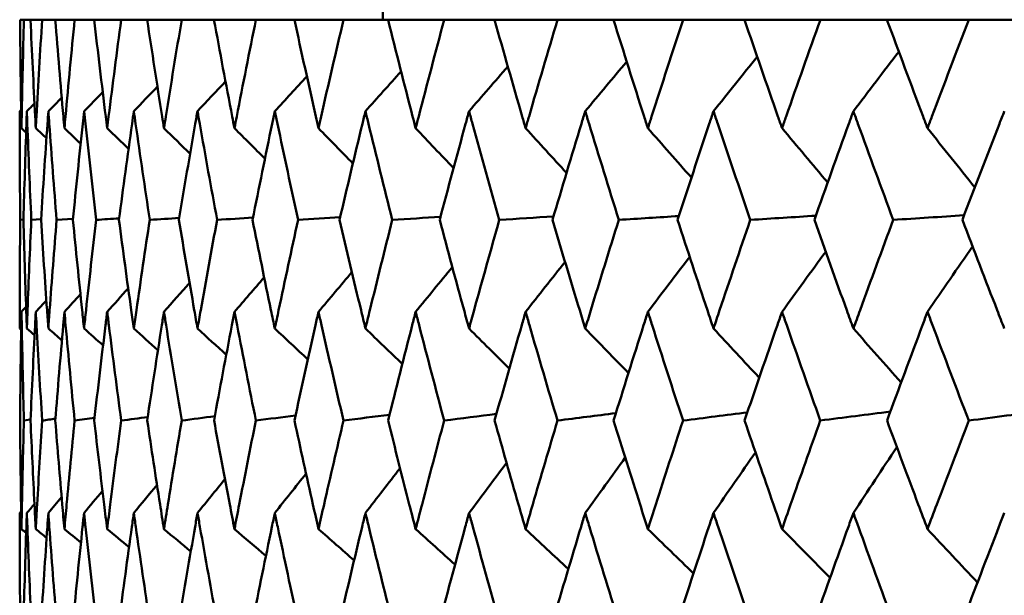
# Model space of a CAD drawing. Header units: millimetres. Extents: x 172 to 1631, y 500 to 2693.
# Tile 134 of 134: x 789.23 to 794.65, y 584.43 to 587.6. Entities that reach past the tile are written whole.
import ezdxf

# ---------------------------------------------------------------- set-up
doc = ezdxf.new("R2010")
doc.units = ezdxf.units.MM
doc.header["$LTSCALE"] = 10
doc.layers.add('Widoczne (ISO)', color=7, linetype='Continuous', lineweight=50)

msp = doc.modelspace()

# ---------------------------------------------------------------- linework, layer by layer
at = {"layer": 'Widoczne (ISO)'}
for p, q in [((791.2343, 588.6019), (791.2343, 587.6019)), ((789.2577, 587.6019), (789.2363, 587.6019)), ((789.2577, 587.6019), (789.2938, 587.6019)), ((789.358, 587.6019), (789.2938, 587.6019)), ((789.358, 587.6019), (789.43, 587.6019)), ((789.5367, 587.6019), (789.43, 587.6019)), ((789.5367, 587.6019), (789.6444, 587.6019)), ((789.7931, 587.6019), (789.6444, 587.6019)), ((789.7931, 587.6019), (789.9361, 587.6019)), ((790.1263, 587.6019), (789.9361, 587.6019)), ((790.1263, 587.6019), (790.3039, 587.6019)), ((790.5348, 587.6019), (790.3039, 587.6019)), ((790.5348, 587.6019), (790.7465, 587.6019)), ((791.0172, 587.6019), (790.7465, 587.6019)), ((791.0172, 587.6019), (791.262, 587.6019)), ((791.5714, 587.6019), (791.262, 587.6019)), ((791.5714, 587.6019), (791.8484, 587.6019)), ((792.1954, 587.6019), (791.8484, 587.6019)), ((792.1954, 587.6019), (792.5035, 587.6019)), ((792.8866, 587.6019), (792.5035, 587.6019)), ((792.8866, 587.6019), (793.2246, 587.6019)), ((793.6423, 587.6019), (793.2246, 587.6019)), ((793.6423, 587.6019), (794.0088, 587.6019)), ((794.4596, 587.6019), (794.0088, 587.6019)), ((794.4596, 587.6019), (794.8532, 587.6019)), ((789.2553, 586.5006), (789.2372, 586.4993)), ((789.3524, 586.5031), (789.298, 586.4993)), ((789.5281, 586.5055), (789.4375, 586.4993)), ((789.2941, 585.3993), (789.2577, 585.3942))]:
    msp.add_line(p, q, dxfattribs=at)
msp.add_circle((809.2343, 549.6019), 50, dxfattribs=at)
for points, knots in [([(789.2363, 587.6019), (789.2378, 587.4243), (789.24, 587.2467), (789.2434, 587.0474), (789.2437, 587.0259), (789.2441, 587.0043)], [0, 0, 0, 0, 0.06135239, 0.06135239, 0.06879633, 0.06879633, 0.06879633, 0.06879633]), ([(789.2441, 587.0043), (789.2445, 587.0259), (789.2449, 587.0474), (789.2487, 587.2466), (789.2528, 587.4243), (789.2577, 587.6019)], [0.05393723, 0.05393723, 0.05393723, 0.05393723, 0.06137399, 0.06137399, 0.12273355, 0.12273355, 0.12273355, 0.12273355]), ([(789.2938, 587.6019), (789.3017, 587.4243), (789.3102, 587.2467), (789.3207, 587.0474), (789.3219, 587.0259), (789.323, 587.0043)], [0, 0, 0, 0, 0.06135239, 0.06135239, 0.06879633, 0.06879633, 0.06879633, 0.06879633]), ([(789.323, 587.0043), (789.3242, 587.0259), (789.3253, 587.0474), (789.3362, 587.2466), (789.3467, 587.4243), (789.358, 587.6019)], [0.05393723, 0.05393723, 0.05393723, 0.05393723, 0.06137399, 0.06137399, 0.12273355, 0.12273355, 0.12273355, 0.12273355]), ([(789.43, 587.6019), (789.4442, 587.4243), (789.4591, 587.2467), (789.4767, 587.0474), (789.4786, 587.0259), (789.4805, 587.0043)], [0, 0, 0, 0, 0.06135239, 0.06135239, 0.06879633, 0.06879633, 0.06879633, 0.06879633]), ([(789.4805, 587.0043), (789.4824, 587.0259), (789.4843, 587.0474), (789.5023, 587.2466), (789.5191, 587.4243), (789.5367, 587.6019)], [0.05393723, 0.05393723, 0.05393723, 0.05393723, 0.06137399, 0.06137399, 0.12273355, 0.12273355, 0.12273355, 0.12273355]), ([(789.6444, 587.6019), (789.6648, 587.4243), (789.686, 587.2467), (789.7106, 587.0474), (789.7132, 587.0259), (789.7159, 587.0043)], [0, 0, 0, 0, 0.06135239, 0.06135239, 0.06879633, 0.06879633, 0.06879633, 0.06879633]), ([(789.7159, 587.0043), (789.7186, 587.0259), (789.7213, 587.0474), (789.7463, 587.2466), (789.7693, 587.4243), (789.7931, 587.6019)], [0.05393723, 0.05393723, 0.05393723, 0.05393723, 0.06137399, 0.06137399, 0.12273355, 0.12273355, 0.12273355, 0.12273355]), ([(789.9361, 587.6019), (789.9627, 587.4243), (789.9901, 587.2467), (790.0215, 587.0474), (790.025, 587.0259), (790.0284, 587.0043)], [0, 0, 0, 0, 0.06135239, 0.06135239, 0.06879633, 0.06879633, 0.06879633, 0.06879633]), ([(790.0284, 587.0043), (790.0318, 587.0259), (790.0352, 587.0474), (790.0671, 587.2466), (790.0963, 587.4243), (790.1263, 587.6019)], [0.05393723, 0.05393723, 0.05393723, 0.05393723, 0.06137399, 0.06137399, 0.12273355, 0.12273355, 0.12273355, 0.12273355]), ([(790.3039, 587.6019), (790.3366, 587.4243), (790.3701, 587.2467), (790.4083, 587.0474), (790.4125, 587.0259), (790.4166, 587.0043)], [0, 0, 0, 0, 0.06135239, 0.06135239, 0.06879633, 0.06879633, 0.06879633, 0.06879633]), ([(790.4166, 587.0043), (790.4208, 587.0259), (790.425, 587.0474), (790.4636, 587.2466), (790.4989, 587.4243), (790.5348, 587.6019)], [0.05393723, 0.05393723, 0.05393723, 0.05393723, 0.06137399, 0.06137399, 0.12273355, 0.12273355, 0.12273355, 0.12273355]), ([(790.7465, 587.6019), (790.7851, 587.4243), (790.8245, 587.2467), (790.8694, 587.0474), (790.8743, 587.0259), (790.8792, 587.0043)], [0, 0, 0, 0, 0.06135239, 0.06135239, 0.06879633, 0.06879633, 0.06879633, 0.06879633]), ([(790.8792, 587.0043), (790.884, 587.0259), (790.8889, 587.0474), (790.9342, 587.2466), (790.9753, 587.4243), (791.0172, 587.6019)], [0.05393723, 0.05393723, 0.05393723, 0.05393723, 0.06137399, 0.06137399, 0.12273355, 0.12273355, 0.12273355, 0.12273355]), ([(791.262, 587.6019), (791.3065, 587.4243), (791.3516, 587.2467), (791.403, 587.0474), (791.4085, 587.0259), (791.4141, 587.0043)], [0, 0, 0, 0, 0.06135239, 0.06135239, 0.06879633, 0.06879633, 0.06879633, 0.06879633]), ([(791.4141, 587.0043), (791.4197, 587.0259), (791.4253, 587.0474), (791.477, 587.2466), (791.5239, 587.4243), (791.5714, 587.6019)], [0.05393723, 0.05393723, 0.05393723, 0.05393723, 0.06137399, 0.06137399, 0.12273355, 0.12273355, 0.12273355, 0.12273355]), ([(791.8484, 587.6019), (791.8985, 587.4243), (791.9493, 587.2467), (792.0069, 587.0474), (792.0132, 587.0259), (792.0194, 587.0043)], [0, 0, 0, 0, 0.06135239, 0.06135239, 0.06879633, 0.06879633, 0.06879633, 0.06879633]), ([(792.0194, 587.0043), (792.0257, 587.0259), (792.0319, 587.0474), (792.0899, 587.2466), (792.1423, 587.4243), (792.1954, 587.6019)], [0.05393723, 0.05393723, 0.05393723, 0.05393723, 0.06137399, 0.06137399, 0.12273355, 0.12273355, 0.12273355, 0.12273355]), ([(792.5035, 587.6019), (792.559, 587.4243), (792.6152, 587.2467), (792.6788, 587.0474), (792.6857, 587.0259), (792.6926, 587.0043)], [0, 0, 0, 0, 0.06135239, 0.06135239, 0.06879633, 0.06879633, 0.06879633, 0.06879633]), ([(792.6926, 587.0043), (792.6995, 587.0259), (792.7065, 587.0474), (792.7705, 587.2466), (792.8282, 587.4243), (792.8866, 587.6019)], [0.05393723, 0.05393723, 0.05393723, 0.05393723, 0.06137399, 0.06137399, 0.12273355, 0.12273355, 0.12273355, 0.12273355]), ([(793.2246, 587.6019), (793.2853, 587.4243), (793.3467, 587.2467), (793.4161, 587.0474), (793.4236, 587.0259), (793.4312, 587.0043)], [0, 0, 0, 0, 0.06135239, 0.06135239, 0.06879633, 0.06879633, 0.06879633, 0.06879633]), ([(793.4312, 587.0043), (793.4387, 587.0259), (793.4462, 587.0474), (793.516, 587.2466), (793.5788, 587.4243), (793.6423, 587.6019)], [0.05393723, 0.05393723, 0.05393723, 0.05393723, 0.06137399, 0.06137399, 0.12273355, 0.12273355, 0.12273355, 0.12273355]), ([(794.0088, 587.6019), (794.0746, 587.4243), (794.1408, 587.2467), (794.2158, 587.0474), (794.2239, 587.0259), (794.232, 587.0043)], [0, 0, 0, 0, 0.06135239, 0.06135239, 0.06879633, 0.06879633, 0.06879633, 0.06879633]), ([(794.232, 587.0043), (794.2402, 587.0259), (794.2483, 587.0474), (794.3235, 587.2466), (794.3913, 587.4243), (794.4596, 587.6019)], [0.05393723, 0.05393723, 0.05393723, 0.05393723, 0.06137399, 0.06137399, 0.12273355, 0.12273355, 0.12273355, 0.12273355]), ([(789.2372, 586.4993), (789.2354, 586.6756), (789.2345, 586.8518), (789.2343, 587.0512), (789.2343, 587.0745), (789.2343, 587.0977)], [0.00523804, 0.00523804, 0.00523804, 0.00523804, 0.06606705, 0.06606705, 0.07409033, 0.07409033, 0.07409033, 0.07409033]), ([(789.2737, 587.0977), (789.2729, 587.0745), (789.2721, 587.0513), (789.2652, 586.8519), (789.2598, 586.6756), (789.2552, 586.4993)], [0.05804162, 0.05804162, 0.05804162, 0.05804162, 0.06605559, 0.06605559, 0.12689392, 0.12689392, 0.12689392, 0.12689392]), ([(789.298, 586.4993), (789.29, 586.6756), (789.2828, 586.8518), (789.2754, 587.0512), (789.2746, 587.0745), (789.2737, 587.0977)], [0.00523804, 0.00523804, 0.00523804, 0.00523804, 0.06606705, 0.06606705, 0.07409033, 0.07409033, 0.07409033, 0.07409033]), ([(789.392, 587.0977), (789.3903, 587.0745), (789.3887, 587.0513), (789.3746, 586.8519), (789.363, 586.6756), (789.3522, 586.4993)], [0.05804162, 0.05804162, 0.05804162, 0.05804162, 0.06605559, 0.06605559, 0.12689392, 0.12689392, 0.12689392, 0.12689392]), ([(789.4375, 586.4993), (789.4233, 586.6756), (789.4098, 586.8518), (789.3953, 587.0512), (789.3936, 587.0745), (789.392, 587.0977)], [0.00523804, 0.00523804, 0.00523804, 0.00523804, 0.06606705, 0.06606705, 0.07409033, 0.07409033, 0.07409033, 0.07409033]), ([(789.5885, 587.0977), (789.586, 587.0745), (789.5836, 587.0513), (789.5625, 586.8519), (789.5446, 586.6756), (789.5275, 586.4993)], [0.05804162, 0.05804162, 0.05804162, 0.05804162, 0.06605559, 0.06605559, 0.12689392, 0.12689392, 0.12689392, 0.12689392]), ([(789.6552, 586.4993), (789.6347, 586.6756), (789.615, 586.8518), (789.5935, 587.0512), (789.591, 587.0745), (789.5885, 587.0977)], [0.00523804, 0.00523804, 0.00523804, 0.00523804, 0.06606705, 0.06606705, 0.07409033, 0.07409033, 0.07409033, 0.07409033]), ([(789.8626, 587.0977), (789.8593, 587.0745), (789.856, 587.0513), (789.828, 586.8519), (789.804, 586.6756), (789.7807, 586.4993)], [0.05804162, 0.05804162, 0.05804162, 0.05804162, 0.06605559, 0.06605559, 0.12689392, 0.12689392, 0.12689392, 0.12689392]), ([(789.9501, 586.4993), (789.9235, 586.6756), (789.8977, 586.8518), (789.8692, 587.0512), (789.8659, 587.0745), (789.8626, 587.0977)], [0.00523804, 0.00523804, 0.00523804, 0.00523804, 0.06606705, 0.06606705, 0.07409033, 0.07409033, 0.07409033, 0.07409033]), ([(790.2131, 587.0977), (790.209, 587.0745), (790.205, 587.0513), (790.1701, 586.8519), (790.14, 586.6756), (790.1106, 586.4993)], [0.05804162, 0.05804162, 0.05804162, 0.05804162, 0.06605559, 0.06605559, 0.12689392, 0.12689392, 0.12689392, 0.12689392]), ([(790.3211, 586.4993), (790.2885, 586.6756), (790.2566, 586.8518), (790.2213, 587.0512), (790.2172, 587.0745), (790.2131, 587.0977)], [0.00523804, 0.00523804, 0.00523804, 0.00523804, 0.06606705, 0.06606705, 0.07409033, 0.07409033, 0.07409033, 0.07409033]), ([(790.6387, 587.0977), (790.6339, 587.0745), (790.629, 587.0513), (790.5874, 586.8519), (790.5514, 586.6756), (790.516, 586.4993)], [0.05804162, 0.05804162, 0.05804162, 0.05804162, 0.06605559, 0.06605559, 0.12689392, 0.12689392, 0.12689392, 0.12689392]), ([(790.7668, 586.4993), (790.7283, 586.6756), (790.6905, 586.8518), (790.6485, 587.0512), (790.6436, 587.0745), (790.6387, 587.0977)], [0.00523804, 0.00523804, 0.00523804, 0.00523804, 0.06606705, 0.06606705, 0.07409033, 0.07409033, 0.07409033, 0.07409033]), ([(791.1377, 587.0977), (791.1321, 587.0745), (791.1265, 587.0513), (791.0783, 586.8519), (791.0365, 586.6756), (790.9953, 586.4993)], [0.05804162, 0.05804162, 0.05804162, 0.05804162, 0.06605559, 0.06605559, 0.12689392, 0.12689392, 0.12689392, 0.12689392]), ([(791.2853, 586.4993), (791.2411, 586.6756), (791.1976, 586.8518), (791.149, 587.0512), (791.1434, 587.0745), (791.1377, 587.0977)], [0.00523804, 0.00523804, 0.00523804, 0.00523804, 0.06606705, 0.06606705, 0.07409033, 0.07409033, 0.07409033, 0.07409033]), ([(791.7081, 587.0977), (791.7018, 587.0745), (791.6954, 587.0513), (791.6409, 586.8519), (791.5934, 586.6756), (791.5466, 586.4993)], [0.05804162, 0.05804162, 0.05804162, 0.05804162, 0.06605559, 0.06605559, 0.12689392, 0.12689392, 0.12689392, 0.12689392]), ([(791.8747, 586.4993), (791.825, 586.6756), (791.7758, 586.8518), (791.7209, 587.0512), (791.7145, 587.0745), (791.7081, 587.0977)], [0.00523804, 0.00523804, 0.00523804, 0.00523804, 0.06606705, 0.06606705, 0.07409033, 0.07409033, 0.07409033, 0.07409033]), ([(792.3477, 587.0977), (792.3406, 587.0745), (792.3335, 587.0513), (792.2729, 586.8519), (792.2199, 586.6756), (792.1677, 586.4993)], [0.05804162, 0.05804162, 0.05804162, 0.05804162, 0.06605559, 0.06605559, 0.12689392, 0.12689392, 0.12689392, 0.12689392]), ([(792.5326, 586.4993), (792.4775, 586.6756), (792.4229, 586.8518), (792.3619, 587.0512), (792.3548, 587.0745), (792.3477, 587.0977)], [0.00523804, 0.00523804, 0.00523804, 0.00523804, 0.06606705, 0.06606705, 0.07409033, 0.07409033, 0.07409033, 0.07409033]), ([(793.0539, 587.0977), (793.0461, 587.0745), (793.0384, 587.0513), (792.9718, 586.8519), (792.9136, 586.6756), (792.8561, 586.4993)], [0.05804162, 0.05804162, 0.05804162, 0.05804162, 0.06605559, 0.06605559, 0.12689392, 0.12689392, 0.12689392, 0.12689392]), ([(793.2564, 586.4993), (793.1962, 586.6756), (793.1364, 586.8518), (793.0695, 587.0512), (793.0617, 587.0745), (793.0539, 587.0977)], [0.00523804, 0.00523804, 0.00523804, 0.00523804, 0.06606705, 0.06606705, 0.07409033, 0.07409033, 0.07409033, 0.07409033]), ([(793.824, 587.0977), (793.8156, 587.0745), (793.8071, 587.0513), (793.7349, 586.8519), (793.6717, 586.6756), (793.6091, 586.4993)], [0.05804162, 0.05804162, 0.05804162, 0.05804162, 0.06605559, 0.06605559, 0.12689392, 0.12689392, 0.12689392, 0.12689392]), ([(794.0433, 586.4993), (793.9781, 586.6756), (793.9135, 586.8518), (793.8409, 587.0512), (793.8324, 587.0745), (793.824, 587.0977)], [0.00523804, 0.00523804, 0.00523804, 0.00523804, 0.06606705, 0.06606705, 0.07409033, 0.07409033, 0.07409033, 0.07409033]), ([(794.6549, 587.0977), (794.6458, 587.0745), (794.6368, 587.0513), (794.5592, 586.8519), (794.4912, 586.6756), (794.4239, 586.4993)], [0.05804162, 0.05804162, 0.05804162, 0.05804162, 0.06605559, 0.06605559, 0.12689392, 0.12689392, 0.12689392, 0.12689392]), ([(789.2343, 585.9011), (789.2343, 585.9345), (789.2343, 585.968), (789.2346, 586.1674), (789.2355, 586.3334), (789.2372, 586.4993)], [0.04993807, 0.04993807, 0.04993807, 0.04993807, 0.0614821, 0.0614821, 0.11877783, 0.11877783, 0.11877783, 0.11877783]), ([(789.2552, 586.4993), (789.2596, 586.3334), (789.2646, 586.1674), (789.2714, 585.968), (789.2725, 585.9345), (789.2737, 585.9011)], [0.00418374, 0.00418374, 0.00418374, 0.00418374, 0.06147247, 0.06147247, 0.07302352, 0.07302352, 0.07302352, 0.07302352]), ([(789.2737, 585.9011), (789.2749, 585.9345), (789.2761, 585.968), (789.2836, 586.1674), (789.2905, 586.3334), (789.298, 586.4993)], [0.04993807, 0.04993807, 0.04993807, 0.04993807, 0.0614821, 0.0614821, 0.11877783, 0.11877783, 0.11877783, 0.11877783]), ([(789.3522, 586.4993), (789.3624, 586.3334), (789.3733, 586.1674), (789.3872, 585.968), (789.3896, 585.9345), (789.392, 585.9011)], [0.00418374, 0.00418374, 0.00418374, 0.00418374, 0.06147247, 0.06147247, 0.07302352, 0.07302352, 0.07302352, 0.07302352]), ([(789.392, 585.9011), (789.3943, 585.9345), (789.3968, 585.968), (789.4113, 586.1674), (789.4241, 586.3334), (789.4375, 586.4993)], [0.04993807, 0.04993807, 0.04993807, 0.04993807, 0.0614821, 0.0614821, 0.11877783, 0.11877783, 0.11877783, 0.11877783]), ([(789.5275, 586.4993), (789.5437, 586.3334), (789.5604, 586.1674), (789.5814, 585.968), (789.5849, 585.9345), (789.5885, 585.9011)], [0.00418374, 0.00418374, 0.00418374, 0.00418374, 0.06147247, 0.06147247, 0.07302352, 0.07302352, 0.07302352, 0.07302352]), ([(789.5885, 585.9011), (789.5921, 585.9345), (789.5957, 585.968), (789.6173, 586.1674), (789.6359, 586.3334), (789.6552, 586.4993)], [0.04993807, 0.04993807, 0.04993807, 0.04993807, 0.0614821, 0.0614821, 0.11877783, 0.11877783, 0.11877783, 0.11877783]), ([(789.7807, 586.4993), (789.8026, 586.3334), (789.8252, 586.1674), (789.8531, 585.968), (789.8579, 585.9345), (789.8626, 585.9011)], [0.00418374, 0.00418374, 0.00418374, 0.00418374, 0.06147247, 0.06147247, 0.07302352, 0.07302352, 0.07302352, 0.07302352]), ([(789.8626, 585.9011), (789.8673, 585.9345), (789.8721, 585.968), (789.9006, 586.1674), (789.925, 586.3334), (789.9501, 586.4993)], [0.04993807, 0.04993807, 0.04993807, 0.04993807, 0.0614821, 0.0614821, 0.11877783, 0.11877783, 0.11877783, 0.11877783]), ([(790.1106, 586.4993), (790.1383, 586.3334), (790.1666, 586.1674), (790.2014, 585.968), (790.2072, 585.9345), (790.2131, 585.9011)], [0.00418374, 0.00418374, 0.00418374, 0.00418374, 0.06147247, 0.06147247, 0.07302352, 0.07302352, 0.07302352, 0.07302352]), ([(790.2131, 585.9011), (790.219, 585.9345), (790.2249, 585.968), (790.2603, 586.1674), (790.2904, 586.3334), (790.3211, 586.4993)], [0.04993807, 0.04993807, 0.04993807, 0.04993807, 0.0614821, 0.0614821, 0.11877783, 0.11877783, 0.11877783, 0.11877783]), ([(790.516, 586.4993), (790.5493, 586.3334), (790.5832, 586.1674), (790.6247, 585.968), (790.6317, 585.9345), (790.6387, 585.9011)], [0.00418374, 0.00418374, 0.00418374, 0.00418374, 0.06147247, 0.06147247, 0.07302352, 0.07302352, 0.07302352, 0.07302352]), ([(790.6387, 585.9011), (790.6457, 585.9345), (790.6528, 585.968), (790.6949, 586.1674), (790.7305, 586.3334), (790.7668, 586.4993)], [0.04993807, 0.04993807, 0.04993807, 0.04993807, 0.0614821, 0.0614821, 0.11877783, 0.11877783, 0.11877783, 0.11877783]), ([(790.9953, 586.4993), (791.0341, 586.3334), (791.0735, 586.1674), (791.1215, 585.968), (791.1296, 585.9345), (791.1377, 585.9011)], [0.00418374, 0.00418374, 0.00418374, 0.00418374, 0.06147247, 0.06147247, 0.07302352, 0.07302352, 0.07302352, 0.07302352]), ([(791.1377, 585.9011), (791.1458, 585.9345), (791.1539, 585.968), (791.2026, 586.1674), (791.2437, 586.3334), (791.2853, 586.4993)], [0.04993807, 0.04993807, 0.04993807, 0.04993807, 0.0614821, 0.0614821, 0.11877783, 0.11877783, 0.11877783, 0.11877783]), ([(791.5466, 586.4993), (791.5907, 586.3334), (791.6354, 586.1674), (791.6898, 585.968), (791.6989, 585.9345), (791.7081, 585.9011)], [0.00418374, 0.00418374, 0.00418374, 0.00418374, 0.06147247, 0.06147247, 0.07302352, 0.07302352, 0.07302352, 0.07302352]), ([(791.7081, 585.9011), (791.7173, 585.9345), (791.7265, 585.968), (791.7815, 586.1674), (791.8278, 586.3334), (791.8747, 586.4993)], [0.04993807, 0.04993807, 0.04993807, 0.04993807, 0.0614821, 0.0614821, 0.11877783, 0.11877783, 0.11877783, 0.11877783]), ([(792.1677, 586.4993), (792.2169, 586.3334), (792.2668, 586.1674), (792.3273, 585.968), (792.3375, 585.9345), (792.3477, 585.9011)], [0.00418374, 0.00418374, 0.00418374, 0.00418374, 0.06147247, 0.06147247, 0.07302352, 0.07302352, 0.07302352, 0.07302352]), ([(792.3477, 585.9011), (792.3579, 585.9345), (792.3681, 585.968), (792.4292, 586.1674), (792.4806, 586.3334), (792.5326, 586.4993)], [0.04993807, 0.04993807, 0.04993807, 0.04993807, 0.0614821, 0.0614821, 0.11877783, 0.11877783, 0.11877783, 0.11877783]), ([(792.8561, 586.4993), (792.9103, 586.3334), (792.9651, 586.1674), (793.0315, 585.968), (793.0427, 585.9345), (793.0539, 585.9011)], [0.00418374, 0.00418374, 0.00418374, 0.00418374, 0.06147247, 0.06147247, 0.07302352, 0.07302352, 0.07302352, 0.07302352]), ([(793.0539, 585.9011), (793.0651, 585.9345), (793.0763, 585.968), (793.1433, 586.1674), (793.1996, 586.3334), (793.2564, 586.4993)], [0.04993807, 0.04993807, 0.04993807, 0.04993807, 0.0614821, 0.0614821, 0.11877783, 0.11877783, 0.11877783, 0.11877783]), ([(793.6091, 586.4993), (793.6681, 586.3334), (793.7276, 586.1674), (793.7997, 585.968), (793.8119, 585.9345), (793.824, 585.9011)], [0.00418374, 0.00418374, 0.00418374, 0.00418374, 0.06147247, 0.06147247, 0.07302352, 0.07302352, 0.07302352, 0.07302352]), ([(793.824, 585.9011), (793.8361, 585.9345), (793.8483, 585.968), (793.9209, 586.1674), (793.9818, 586.3334), (794.0433, 586.4993)], [0.04993807, 0.04993807, 0.04993807, 0.04993807, 0.0614821, 0.0614821, 0.11877783, 0.11877783, 0.11877783, 0.11877783]), ([(794.4239, 586.4993), (794.4874, 586.3334), (794.5514, 586.1674), (794.6288, 585.968), (794.6418, 585.9345), (794.6549, 585.9011)], [0.00418374, 0.00418374, 0.00418374, 0.00418374, 0.06147247, 0.06147247, 0.07302352, 0.07302352, 0.07302352, 0.07302352]), ([(789.2441, 585.993), (789.2437, 585.9686), (789.2433, 585.9441), (789.2399, 585.7445), (789.2378, 585.5694), (789.2363, 585.3942)], [0.06241522, 0.06241522, 0.06241522, 0.06241522, 0.0708546, 0.0708546, 0.13127416, 0.13127416, 0.13127416, 0.13127416]), ([(789.2577, 585.3942), (789.2529, 585.5693), (789.2488, 585.7444), (789.245, 585.944), (789.2446, 585.9685), (789.2441, 585.993)], [0.01044349, 0.01044349, 0.01044349, 0.01044349, 0.07085106, 0.07085106, 0.07930241, 0.07930241, 0.07930241, 0.07930241]), ([(789.323, 585.993), (789.3217, 585.9686), (789.3204, 585.9441), (789.31, 585.7445), (789.3016, 585.5694), (789.2939, 585.3942)], [0.06241522, 0.06241522, 0.06241522, 0.06241522, 0.0708546, 0.0708546, 0.13127416, 0.13127416, 0.13127416, 0.13127416]), ([(789.3579, 585.3942), (789.3468, 585.5693), (789.3366, 585.7444), (789.3256, 585.944), (789.3243, 585.9685), (789.323, 585.993)], [0.01044349, 0.01044349, 0.01044349, 0.01044349, 0.07085106, 0.07085106, 0.07930241, 0.07930241, 0.07930241, 0.07930241]), ([(789.4805, 585.993), (789.4783, 585.9686), (789.4762, 585.9441), (789.4587, 585.7445), (789.444, 585.5694), (789.4302, 585.3942)], [0.06241522, 0.06241522, 0.06241522, 0.06241522, 0.0708546, 0.0708546, 0.13127416, 0.13127416, 0.13127416, 0.13127416]), ([(789.5365, 585.3942), (789.5193, 585.5693), (789.5028, 585.7444), (789.4849, 585.944), (789.4827, 585.9685), (789.4805, 585.993)], [0.01044349, 0.01044349, 0.01044349, 0.01044349, 0.07085106, 0.07085106, 0.07930241, 0.07930241, 0.07930241, 0.07930241]), ([(789.7159, 585.993), (789.7129, 585.9686), (789.7099, 585.9441), (789.6854, 585.7445), (789.6646, 585.5694), (789.6446, 585.3942)], [0.06241522, 0.06241522, 0.06241522, 0.06241522, 0.0708546, 0.0708546, 0.13127416, 0.13127416, 0.13127416, 0.13127416]), ([(789.7929, 585.3942), (789.7696, 585.5693), (789.747, 585.7444), (789.722, 585.944), (789.719, 585.9685), (789.7159, 585.993)], [0.01044349, 0.01044349, 0.01044349, 0.01044349, 0.07085106, 0.07085106, 0.07930241, 0.07930241, 0.07930241, 0.07930241]), ([(790.0284, 585.993), (790.0245, 585.9686), (790.0206, 585.9441), (789.9893, 585.7445), (789.9624, 585.5694), (789.9363, 585.3942)], [0.06241522, 0.06241522, 0.06241522, 0.06241522, 0.0708546, 0.0708546, 0.13127416, 0.13127416, 0.13127416, 0.13127416]), ([(790.126, 585.3942), (790.0966, 585.5693), (790.068, 585.7444), (790.0362, 585.944), (790.0323, 585.9685), (790.0284, 585.993)], [0.01044349, 0.01044349, 0.01044349, 0.01044349, 0.07085106, 0.07085106, 0.07930241, 0.07930241, 0.07930241, 0.07930241]), ([(790.4166, 585.993), (790.4119, 585.9686), (790.4072, 585.9441), (790.3691, 585.7445), (790.3363, 585.5694), (790.3042, 585.3942)], [0.06241522, 0.06241522, 0.06241522, 0.06241522, 0.0708546, 0.0708546, 0.13127416, 0.13127416, 0.13127416, 0.13127416]), ([(790.5345, 585.3942), (790.4992, 585.5693), (790.4647, 585.7444), (790.4261, 585.944), (790.4214, 585.9685), (790.4166, 585.993)], [0.01044349, 0.01044349, 0.01044349, 0.01044349, 0.07085106, 0.07085106, 0.07930241, 0.07930241, 0.07930241, 0.07930241]), ([(790.8792, 585.993), (790.8736, 585.9686), (790.8681, 585.9441), (790.8233, 585.7445), (790.7847, 585.5694), (790.7468, 585.3942)], [0.06241522, 0.06241522, 0.06241522, 0.06241522, 0.0708546, 0.0708546, 0.13127416, 0.13127416, 0.13127416, 0.13127416]), ([(791.0168, 585.3942), (790.9758, 585.5693), (790.9355, 585.7444), (790.8902, 585.944), (790.8847, 585.9685), (790.8792, 585.993)], [0.01044349, 0.01044349, 0.01044349, 0.01044349, 0.07085106, 0.07085106, 0.07930241, 0.07930241, 0.07930241, 0.07930241]), ([(791.4141, 585.993), (791.4078, 585.9686), (791.4015, 585.9441), (791.3503, 585.7445), (791.306, 585.5694), (791.2624, 585.3942)], [0.06241522, 0.06241522, 0.06241522, 0.06241522, 0.0708546, 0.0708546, 0.13127416, 0.13127416, 0.13127416, 0.13127416]), ([(791.571, 585.3942), (791.5244, 585.5693), (791.4784, 585.7444), (791.4268, 585.944), (791.4204, 585.9685), (791.4141, 585.993)], [0.01044349, 0.01044349, 0.01044349, 0.01044349, 0.07085106, 0.07085106, 0.07930241, 0.07930241, 0.07930241, 0.07930241]), ([(792.0194, 585.993), (792.0123, 585.9686), (792.0053, 585.9441), (791.9478, 585.7445), (791.898, 585.5694), (791.8489, 585.3942)], [0.06241522, 0.06241522, 0.06241522, 0.06241522, 0.0708546, 0.0708546, 0.13127416, 0.13127416, 0.13127416, 0.13127416]), ([(792.1949, 585.3942), (792.1429, 585.5693), (792.0915, 585.7444), (792.0336, 585.944), (792.0265, 585.9685), (792.0194, 585.993)], [0.01044349, 0.01044349, 0.01044349, 0.01044349, 0.07085106, 0.07085106, 0.07930241, 0.07930241, 0.07930241, 0.07930241]), ([(792.6926, 585.993), (792.6848, 585.9686), (792.677, 585.9441), (792.6135, 585.7445), (792.5584, 585.5694), (792.504, 585.3942)], [0.06241522, 0.06241522, 0.06241522, 0.06241522, 0.0708546, 0.0708546, 0.13127416, 0.13127416, 0.13127416, 0.13127416]), ([(792.8861, 585.3942), (792.8288, 585.5693), (792.7722, 585.7444), (792.7083, 585.944), (792.7005, 585.9685), (792.6926, 585.993)], [0.01044349, 0.01044349, 0.01044349, 0.01044349, 0.07085106, 0.07085106, 0.07930241, 0.07930241, 0.07930241, 0.07930241]), ([(793.4312, 585.993), (793.4226, 585.9686), (793.4141, 585.9441), (793.3449, 585.7445), (793.2847, 585.5694), (793.2251, 585.3942)], [0.06241522, 0.06241522, 0.06241522, 0.06241522, 0.0708546, 0.0708546, 0.13127416, 0.13127416, 0.13127416, 0.13127416]), ([(793.6417, 585.3942), (793.5795, 585.5693), (793.5179, 585.7444), (793.4482, 585.944), (793.4397, 585.9685), (793.4312, 585.993)], [0.01044349, 0.01044349, 0.01044349, 0.01044349, 0.07085106, 0.07085106, 0.07930241, 0.07930241, 0.07930241, 0.07930241]), ([(794.232, 585.993), (794.2228, 585.9686), (794.2137, 585.9441), (794.1389, 585.7445), (794.0739, 585.5694), (794.0094, 585.3942)], [0.06241522, 0.06241522, 0.06241522, 0.06241522, 0.0708546, 0.0708546, 0.13127416, 0.13127416, 0.13127416, 0.13127416]), ([(794.459, 585.3942), (794.392, 585.5693), (794.3256, 585.7444), (794.2504, 585.944), (794.2412, 585.9685), (794.232, 585.993)], [0.01044349, 0.01044349, 0.01044349, 0.01044349, 0.07085106, 0.07085106, 0.07930241, 0.07930241, 0.07930241, 0.07930241]), ([(789.2363, 585.3942), (789.2376, 585.2401), (789.2394, 585.0861), (789.2426, 584.8869), (789.2433, 584.8417), (789.2441, 584.7966)], [0.00838421, 0.00838421, 0.00838421, 0.00838421, 0.06155515, 0.06155515, 0.07712864, 0.07712864, 0.07712864, 0.07712864]), ([(789.2441, 584.7966), (789.2449, 584.8417), (789.2458, 584.8868), (789.2498, 585.086), (789.2534, 585.2401), (789.2577, 585.3942)], [0.04598621, 0.04598621, 0.04598621, 0.04598621, 0.06155279, 0.06155279, 0.11473062, 0.11473062, 0.11473062, 0.11473062]), ([(789.2939, 585.3942), (789.3007, 585.2401), (789.308, 585.0861), (789.3182, 584.8869), (789.3206, 584.8417), (789.323, 584.7966)], [0.00838421, 0.00838421, 0.00838421, 0.00838421, 0.06155515, 0.06155515, 0.07712864, 0.07712864, 0.07712864, 0.07712864]), ([(789.323, 584.7966), (789.3254, 584.8417), (789.3279, 584.8868), (789.339, 585.086), (789.3481, 585.2401), (789.3579, 585.3942)], [0.04598621, 0.04598621, 0.04598621, 0.04598621, 0.06155279, 0.06155279, 0.11473062, 0.11473062, 0.11473062, 0.11473062]), ([(789.4302, 585.3942), (789.4424, 585.2401), (789.4552, 585.0861), (789.4725, 584.8869), (789.4765, 584.8417), (789.4805, 584.7966)], [0.00838421, 0.00838421, 0.00838421, 0.00838421, 0.06155515, 0.06155515, 0.07712864, 0.07712864, 0.07712864, 0.07712864]), ([(789.4805, 584.7966), (789.4845, 584.8417), (789.4886, 584.8868), (789.5067, 585.086), (789.5213, 585.2401), (789.5365, 585.3942)], [0.04598621, 0.04598621, 0.04598621, 0.04598621, 0.06155279, 0.06155279, 0.11473062, 0.11473062, 0.11473062, 0.11473062]), ([(789.6446, 585.3942), (789.6623, 585.2401), (789.6805, 585.0861), (789.7048, 584.8869), (789.7103, 584.8417), (789.7159, 584.7966)], [0.00838421, 0.00838421, 0.00838421, 0.00838421, 0.06155515, 0.06155515, 0.07712864, 0.07712864, 0.07712864, 0.07712864]), ([(789.7159, 584.7966), (789.7215, 584.8417), (789.7272, 584.8868), (789.7523, 585.086), (789.7723, 585.2401), (789.7929, 585.3942)], [0.04598621, 0.04598621, 0.04598621, 0.04598621, 0.06155279, 0.06155279, 0.11473062, 0.11473062, 0.11473062, 0.11473062]), ([(789.9363, 585.3942), (789.9594, 585.2401), (789.9829, 585.0861), (790.0141, 584.8869), (790.0212, 584.8417), (790.0284, 584.7966)], [0.00838421, 0.00838421, 0.00838421, 0.00838421, 0.06155515, 0.06155515, 0.07712864, 0.07712864, 0.07712864, 0.07712864]), ([(790.0284, 584.7966), (790.0355, 584.8417), (790.0427, 584.8868), (790.0748, 585.086), (790.1001, 585.2401), (790.126, 585.3942)], [0.04598621, 0.04598621, 0.04598621, 0.04598621, 0.06155279, 0.06155279, 0.11473062, 0.11473062, 0.11473062, 0.11473062]), ([(790.3042, 585.3942), (790.3325, 585.2401), (790.3613, 585.0861), (790.3993, 584.8869), (790.4079, 584.8417), (790.4166, 584.7966)], [0.00838421, 0.00838421, 0.00838421, 0.00838421, 0.06155515, 0.06155515, 0.07712864, 0.07712864, 0.07712864, 0.07712864]), ([(790.4166, 584.7966), (790.4253, 584.8417), (790.4341, 584.8868), (790.4729, 585.086), (790.5034, 585.2401), (790.5345, 585.3942)], [0.04598621, 0.04598621, 0.04598621, 0.04598621, 0.06155279, 0.06155279, 0.11473062, 0.11473062, 0.11473062, 0.11473062]), ([(790.7468, 585.3942), (790.7803, 585.2401), (790.8142, 585.0861), (790.8588, 584.8869), (790.869, 584.8417), (790.8792, 584.7966)], [0.00838421, 0.00838421, 0.00838421, 0.00838421, 0.06155515, 0.06155515, 0.07712864, 0.07712864, 0.07712864, 0.07712864]), ([(790.8792, 584.7966), (790.8894, 584.8417), (790.8996, 584.8868), (790.945, 585.086), (790.9806, 585.2401), (791.0168, 585.3942)], [0.04598621, 0.04598621, 0.04598621, 0.04598621, 0.06155279, 0.06155279, 0.11473062, 0.11473062, 0.11473062, 0.11473062]), ([(791.2624, 585.3942), (791.3009, 585.2401), (791.3398, 585.0861), (791.3909, 584.8869), (791.4025, 584.8417), (791.4141, 584.7966)], [0.00838421, 0.00838421, 0.00838421, 0.00838421, 0.06155515, 0.06155515, 0.07712864, 0.07712864, 0.07712864, 0.07712864]), ([(791.4141, 584.7966), (791.4258, 584.8417), (791.4375, 584.8868), (791.4893, 585.086), (791.5299, 585.2401), (791.571, 585.3942)], [0.04598621, 0.04598621, 0.04598621, 0.04598621, 0.06155279, 0.06155279, 0.11473062, 0.11473062, 0.11473062, 0.11473062]), ([(791.8489, 585.3942), (791.8922, 585.2401), (791.936, 585.0861), (791.9933, 584.8869), (792.0064, 584.8417), (792.0194, 584.7966)], [0.00838421, 0.00838421, 0.00838421, 0.00838421, 0.06155515, 0.06155515, 0.07712864, 0.07712864, 0.07712864, 0.07712864]), ([(792.0194, 584.7966), (792.0325, 584.8417), (792.0456, 584.8868), (792.1036, 585.086), (792.149, 585.2401), (792.1949, 585.3942)], [0.04598621, 0.04598621, 0.04598621, 0.04598621, 0.06155279, 0.06155279, 0.11473062, 0.11473062, 0.11473062, 0.11473062]), ([(792.504, 585.3942), (792.552, 585.2401), (792.6005, 585.0861), (792.6638, 584.8869), (792.6782, 584.8417), (792.6926, 584.7966)], [0.00838421, 0.00838421, 0.00838421, 0.00838421, 0.06155515, 0.06155515, 0.07712864, 0.07712864, 0.07712864, 0.07712864]), ([(792.6926, 584.7966), (792.7071, 584.8417), (792.7215, 584.8868), (792.7856, 585.086), (792.8356, 585.2401), (792.8861, 585.3942)], [0.04598621, 0.04598621, 0.04598621, 0.04598621, 0.06155279, 0.06155279, 0.11473062, 0.11473062, 0.11473062, 0.11473062]), ([(793.2251, 585.3942), (793.2777, 585.2401), (793.3306, 585.0861), (793.3997, 584.8869), (793.4154, 584.8417), (793.4312, 584.7966)], [0.00838421, 0.00838421, 0.00838421, 0.00838421, 0.06155515, 0.06155515, 0.07712864, 0.07712864, 0.07712864, 0.07712864]), ([(793.4312, 584.7966), (793.4469, 584.8417), (793.4626, 584.8868), (793.5324, 585.086), (793.5869, 585.2401), (793.6417, 585.3942)], [0.04598621, 0.04598621, 0.04598621, 0.04598621, 0.06155279, 0.06155279, 0.11473062, 0.11473062, 0.11473062, 0.11473062]), ([(794.0094, 585.3942), (794.0663, 585.2401), (794.1235, 585.0861), (794.1981, 584.8869), (794.2151, 584.8417), (794.232, 584.7966)], [0.00838421, 0.00838421, 0.00838421, 0.00838421, 0.06155515, 0.06155515, 0.07712864, 0.07712864, 0.07712864, 0.07712864]), ([(794.232, 584.7966), (794.249, 584.8417), (794.266, 584.8868), (794.3412, 585.086), (794.3999, 585.2401), (794.459, 585.3942)], [0.04598621, 0.04598621, 0.04598621, 0.04598621, 0.06155279, 0.06155279, 0.11473062, 0.11473062, 0.11473062, 0.11473062]), ([(789.2371, 584.2874), (789.2355, 584.4614), (789.2345, 584.6354), (789.2343, 584.8347), (789.2343, 584.8601), (789.2343, 584.8854)], [0.01556037, 0.01556037, 0.01556037, 0.01556037, 0.07555527, 0.07555527, 0.08428623, 0.08428623, 0.08428623, 0.08428623]), ([(789.2737, 584.8854), (789.2728, 584.8601), (789.2719, 584.8348), (789.2651, 584.6355), (789.2598, 584.4615), (789.2553, 584.2874)], [0.06686277, 0.06686277, 0.06686277, 0.06686277, 0.07557848, 0.07557848, 0.13558897, 0.13558897, 0.13558897, 0.13558897]), ([(789.2978, 584.2874), (789.29, 584.4614), (789.2829, 584.6354), (789.2755, 584.8347), (789.2746, 584.8601), (789.2737, 584.8854)], [0.01556037, 0.01556037, 0.01556037, 0.01556037, 0.07555527, 0.07555527, 0.08428623, 0.08428623, 0.08428623, 0.08428623]), ([(789.392, 584.8854), (789.3902, 584.8601), (789.3884, 584.8348), (789.3745, 584.6355), (789.3631, 584.4615), (789.3524, 584.2874)], [0.06686277, 0.06686277, 0.06686277, 0.06686277, 0.07557848, 0.07557848, 0.13558897, 0.13558897, 0.13558897, 0.13558897]), ([(789.4373, 584.2874), (789.4233, 584.4614), (789.41, 584.6354), (789.3956, 584.8347), (789.3938, 584.8601), (789.392, 584.8854)], [0.01556037, 0.01556037, 0.01556037, 0.01556037, 0.07555527, 0.07555527, 0.08428623, 0.08428623, 0.08428623, 0.08428623]), ([(789.5885, 584.8854), (789.5858, 584.8601), (789.5832, 584.8348), (789.5622, 584.6355), (789.5447, 584.4615), (789.5279, 584.2874)], [0.06686277, 0.06686277, 0.06686277, 0.06686277, 0.07557848, 0.07557848, 0.13558897, 0.13558897, 0.13558897, 0.13558897]), ([(789.6548, 584.2874), (789.6347, 584.4614), (789.6153, 584.6354), (789.5939, 584.8347), (789.5912, 584.8601), (789.5885, 584.8854)], [0.01556037, 0.01556037, 0.01556037, 0.01556037, 0.07555527, 0.07555527, 0.08428623, 0.08428623, 0.08428623, 0.08428623]), ([(789.8626, 584.8854), (789.859, 584.8601), (789.8555, 584.8348), (789.8276, 584.6355), (789.804, 584.4615), (789.7811, 584.2874)], [0.06686277, 0.06686277, 0.06686277, 0.06686277, 0.07557848, 0.07557848, 0.13558897, 0.13558897, 0.13558897, 0.13558897]), ([(789.9496, 584.2874), (789.9235, 584.4614), (789.8981, 584.6354), (789.8697, 584.8347), (789.8662, 584.8601), (789.8626, 584.8854)], [0.01556037, 0.01556037, 0.01556037, 0.01556037, 0.07555527, 0.07555527, 0.08428623, 0.08428623, 0.08428623, 0.08428623]), ([(790.2131, 584.8854), (790.2087, 584.8601), (790.2043, 584.8348), (790.1696, 584.6355), (790.1401, 584.4615), (790.1112, 584.2874)], [0.06686277, 0.06686277, 0.06686277, 0.06686277, 0.07557848, 0.07557848, 0.13558897, 0.13558897, 0.13558897, 0.13558897]), ([(790.3205, 584.2874), (790.2885, 584.4614), (790.2571, 584.6354), (790.222, 584.8347), (790.2176, 584.8601), (790.2131, 584.8854)], [0.01556037, 0.01556037, 0.01556037, 0.01556037, 0.07555527, 0.07555527, 0.08428623, 0.08428623, 0.08428623, 0.08428623]), ([(790.6387, 584.8854), (790.6335, 584.8601), (790.6282, 584.8348), (790.5868, 584.6355), (790.5514, 584.4615), (790.5167, 584.2874)], [0.06686277, 0.06686277, 0.06686277, 0.06686277, 0.07557848, 0.07557848, 0.13558897, 0.13558897, 0.13558897, 0.13558897]), ([(790.7661, 584.2874), (790.7283, 584.4614), (790.6911, 584.6354), (790.6493, 584.8347), (790.644, 584.8601), (790.6387, 584.8854)], [0.01556037, 0.01556037, 0.01556037, 0.01556037, 0.07555527, 0.07555527, 0.08428623, 0.08428623, 0.08428623, 0.08428623]), ([(791.1377, 584.8854), (791.1316, 584.8601), (791.1255, 584.8348), (791.0777, 584.6355), (791.0365, 584.4615), (790.9961, 584.2874)], [0.06686277, 0.06686277, 0.06686277, 0.06686277, 0.07557848, 0.07557848, 0.13558897, 0.13558897, 0.13558897, 0.13558897]), ([(791.2845, 584.2874), (791.2411, 584.4614), (791.1982, 584.6354), (791.1499, 584.8347), (791.1438, 584.8601), (791.1377, 584.8854)], [0.01556037, 0.01556037, 0.01556037, 0.01556037, 0.07555527, 0.07555527, 0.08428623, 0.08428623, 0.08428623, 0.08428623]), ([(791.7081, 584.8854), (791.7012, 584.8601), (791.6943, 584.8348), (791.6401, 584.6355), (791.5935, 584.4615), (791.5475, 584.2874)], [0.06686277, 0.06686277, 0.06686277, 0.06686277, 0.07557848, 0.07557848, 0.13558897, 0.13558897, 0.13558897, 0.13558897]), ([(791.8738, 584.2874), (791.8249, 584.4614), (791.7766, 584.6354), (791.722, 584.8347), (791.715, 584.8601), (791.7081, 584.8854)], [0.01556037, 0.01556037, 0.01556037, 0.01556037, 0.07555527, 0.07555527, 0.08428623, 0.08428623, 0.08428623, 0.08428623]), ([(792.3477, 584.8854), (792.34, 584.8601), (792.3324, 584.8348), (792.2721, 584.6355), (792.22, 584.4615), (792.1686, 584.2874)], [0.06686277, 0.06686277, 0.06686277, 0.06686277, 0.07557848, 0.07557848, 0.13558897, 0.13558897, 0.13558897, 0.13558897]), ([(792.5316, 584.2874), (792.4774, 584.4614), (792.4238, 584.6354), (792.3631, 584.8347), (792.3554, 584.8601), (792.3477, 584.8854)], [0.01556037, 0.01556037, 0.01556037, 0.01556037, 0.07555527, 0.07555527, 0.08428623, 0.08428623, 0.08428623, 0.08428623]), ([(793.0539, 584.8854), (793.0455, 584.8601), (793.0371, 584.8348), (792.9709, 584.6355), (792.9137, 584.4615), (792.8572, 584.2874)], [0.06686277, 0.06686277, 0.06686277, 0.06686277, 0.07557848, 0.07557848, 0.13558897, 0.13558897, 0.13558897, 0.13558897]), ([(793.2553, 584.2874), (793.1961, 584.4614), (793.1374, 584.6354), (793.0708, 584.8347), (793.0623, 584.8601), (793.0539, 584.8854)], [0.01556037, 0.01556037, 0.01556037, 0.01556037, 0.07555527, 0.07555527, 0.08428623, 0.08428623, 0.08428623, 0.08428623]), ([(793.824, 584.8854), (793.8149, 584.8601), (793.8057, 584.8348), (793.7339, 584.6355), (793.6718, 584.4615), (793.6103, 584.2874)], [0.06686277, 0.06686277, 0.06686277, 0.06686277, 0.07557848, 0.07557848, 0.13558897, 0.13558897, 0.13558897, 0.13558897]), ([(794.0421, 584.2874), (793.978, 584.4614), (793.9145, 584.6354), (793.8423, 584.8347), (793.8331, 584.8601), (793.824, 584.8854)], [0.01556037, 0.01556037, 0.01556037, 0.01556037, 0.07555527, 0.07555527, 0.08428623, 0.08428623, 0.08428623, 0.08428623]), ([(794.6549, 584.8854), (794.6451, 584.8601), (794.6353, 584.8348), (794.5582, 584.6355), (794.4914, 584.4615), (794.4251, 584.2874)], [0.06686277, 0.06686277, 0.06686277, 0.06686277, 0.07557848, 0.07557848, 0.13558897, 0.13558897, 0.13558897, 0.13558897])]:
    msp.add_open_spline(points, degree=3, knots=knots, dxfattribs=at)
for points in [[(793.0539, 587.0977), (793.134, 587.198), (793.2142, 587.2982), (793.2945, 587.3982)], [(793.824, 587.0977), (793.9073, 587.2072), (793.9907, 587.3166), (794.0742, 587.4258)], [(791.7081, 587.0977), (791.7792, 587.1799), (791.8504, 587.262), (791.9216, 587.344)], [(792.3477, 587.0977), (792.4237, 587.1889), (792.4998, 587.28), (792.576, 587.371)], [(790.6387, 587.0977), (790.6975, 587.1618), (790.7563, 587.2257), (790.8152, 587.2897)], [(791.1377, 587.0977), (791.203, 587.1709), (791.2684, 587.244), (791.3339, 587.317)], [(789.8626, 587.0977), (789.9058, 587.1429), (789.9491, 587.1881), (789.9924, 587.2333)], [(790.2131, 587.0977), (790.2645, 587.1525), (790.3159, 587.2072), (790.3674, 587.2619)], [(789.392, 587.0977), (789.4165, 587.1228), (789.4411, 587.1479), (789.4657, 587.173)], [(789.5885, 587.0977), (789.6228, 587.1331), (789.6571, 587.1684), (789.6914, 587.2038)], [(789.2737, 587.0977), (789.2878, 587.112), (789.3018, 587.1262), (789.3159, 587.1405)], [(789.2343, 587.0977), (789.237, 587.1005), (789.2397, 587.1032), (789.2424, 587.106)], [(789.2441, 587.0043), (789.2526, 586.9963), (789.2611, 586.9883), (789.2696, 586.9803)], [(789.323, 587.0043), (789.3425, 586.9859), (789.362, 586.9675), (789.3815, 586.9491)], [(789.4805, 587.0043), (789.5102, 586.976), (789.54, 586.9477), (789.5697, 586.9194)], [(789.7159, 587.0043), (789.7551, 586.9665), (789.7944, 586.9287), (789.8336, 586.8909)], [(790.0284, 587.0043), (790.0763, 586.9573), (790.1243, 586.9104), (790.1723, 586.8635)], [(790.4166, 587.0043), (790.4726, 586.9484), (790.5285, 586.8925), (790.5845, 586.8367)], [(790.8792, 587.0043), (790.9423, 586.9396), (791.0054, 586.875), (791.0686, 586.8104)], [(791.4141, 587.0043), (791.4837, 586.9309), (791.5532, 586.8576), (791.6228, 586.7843)], [(792.0194, 587.0043), (792.0945, 586.9222), (792.1697, 586.8402), (792.2449, 586.7583)], [(792.6926, 587.0043), (792.7725, 586.9135), (792.8524, 586.8227), (792.9324, 586.7321)], [(793.4312, 587.0043), (793.5149, 586.9046), (793.5987, 586.805), (793.6826, 586.7055)], [(794.232, 587.0043), (794.3188, 586.8955), (794.4056, 586.7869), (794.4925, 586.6784)], [(790.5186, 586.512), (790.4528, 586.5078), (790.3869, 586.5036), (790.3211, 586.4993)], [(790.9988, 586.5141), (790.9214, 586.5092), (790.8441, 586.5042), (790.7668, 586.4993)], [(791.5511, 586.5162), (791.4625, 586.5105), (791.3739, 586.5049), (791.2853, 586.4993)], [(792.1733, 586.5182), (792.0737, 586.5119), (791.9742, 586.5056), (791.8747, 586.4993)], [(792.8629, 586.5203), (792.7528, 586.5133), (792.6427, 586.5063), (792.5326, 586.4993)], [(793.6173, 586.5224), (793.497, 586.5147), (793.3767, 586.507), (793.2564, 586.4993)], [(794.4335, 586.5245), (794.3034, 586.5161), (794.1734, 586.5077), (794.0433, 586.4993)], [(789.7818, 586.5077), (789.7396, 586.5049), (789.6974, 586.5021), (789.6552, 586.4993)], [(790.1124, 586.5099), (790.0583, 586.5064), (790.0042, 586.5028), (789.9501, 586.4993)], [(794.232, 585.993), (794.3146, 586.1131), (794.3972, 586.233), (794.4801, 586.3527)], [(792.6926, 585.993), (792.7692, 586.0941), (792.846, 586.1951), (792.9228, 586.2959)], [(793.4312, 585.993), (793.5112, 586.1036), (793.5913, 586.2139), (793.6716, 586.3241)], [(792.0194, 585.993), (792.0917, 586.0848), (792.1642, 586.1764), (792.2367, 586.2679)], [(790.8792, 585.993), (790.9404, 586.0659), (791.0018, 586.1387), (791.0632, 586.2115)], [(791.4141, 585.993), (791.4813, 586.0754), (791.5486, 586.1577), (791.616, 586.2398)], [(790.0284, 585.993), (790.0753, 586.0464), (790.1223, 586.0997), (790.1693, 586.153)], [(790.4166, 585.993), (790.4711, 586.0563), (790.5257, 586.1195), (790.5803, 586.1826)], [(789.4805, 585.993), (789.5098, 586.0255), (789.5392, 586.0579), (789.5686, 586.0903)], [(789.7159, 585.993), (789.7545, 586.0362), (789.7931, 586.0793), (789.8317, 586.1223)], [(789.323, 585.993), (789.3424, 586.0142), (789.3617, 586.0354), (789.3811, 586.0566)], [(789.2441, 585.993), (789.2526, 586.0023), (789.2611, 586.0116), (789.2696, 586.0208)], [(789.2343, 585.9011), (789.237, 585.8987), (789.2397, 585.8963), (789.2424, 585.8939)], [(789.2737, 585.9011), (789.2879, 585.8887), (789.3021, 585.8763), (789.3163, 585.8639)], [(789.392, 585.9011), (789.4169, 585.8792), (789.4418, 585.8573), (789.4667, 585.8354)], [(789.5885, 585.9011), (789.6234, 585.8701), (789.6583, 585.8391), (789.6933, 585.8081)], [(789.8626, 585.9011), (789.9068, 585.8613), (789.951, 585.8215), (789.9953, 585.7817)], [(790.2131, 585.9011), (790.2659, 585.8527), (790.3187, 585.8043), (790.3715, 585.756)], [(790.6387, 585.9011), (790.6993, 585.8443), (790.7599, 585.7875), (790.8205, 585.7307)], [(791.1377, 585.9011), (791.2053, 585.8359), (791.273, 585.7708), (791.3407, 585.7057)], [(791.7081, 585.9011), (791.782, 585.8276), (791.8559, 585.7541), (791.9298, 585.6807)], [(792.3477, 585.9011), (792.427, 585.8192), (792.5063, 585.7373), (792.5857, 585.6556)], [(793.0539, 585.9011), (793.1378, 585.8107), (793.2217, 585.7203), (793.3057, 585.6301)], [(793.824, 585.9011), (793.9116, 585.802), (793.9992, 585.7029), (794.0869, 585.604)], [(791.8592, 585.4307), (791.7631, 585.4185), (791.667, 585.4064), (791.571, 585.3942)], [(792.5167, 585.435), (792.4094, 585.4214), (792.3022, 585.4078), (792.1949, 585.3942)], [(793.2405, 585.4394), (793.1224, 585.4243), (793.0042, 585.4092), (792.8861, 585.3942)], [(794.0277, 585.4438), (793.8991, 585.4273), (793.7704, 585.4107), (793.6417, 585.3942)], [(794.8752, 585.4484), (794.7365, 585.4303), (794.5977, 585.4122), (794.459, 585.3942)], [(789.431, 585.4042), (789.4066, 585.4009), (789.3822, 585.3975), (789.3579, 585.3942)], [(789.6463, 585.4089), (789.6097, 585.404), (789.5731, 585.3991), (789.5365, 585.3942)], [(789.9392, 585.4135), (789.8904, 585.407), (789.8417, 585.4006), (789.7929, 585.3942)], [(790.3086, 585.4179), (790.2477, 585.41), (790.1868, 585.4021), (790.126, 585.3942)], [(790.7529, 585.4222), (790.6801, 585.4128), (790.6073, 585.4035), (790.5345, 585.3942)], [(791.2704, 585.4265), (791.1859, 585.4157), (791.1013, 585.4049), (791.0168, 585.3942)], [(793.0539, 584.8854), (793.1308, 584.9968), (793.2078, 585.1081), (793.285, 585.2192)], [(793.824, 584.8854), (793.9036, 585.0065), (793.9834, 585.1275), (794.0634, 585.2483)], [(791.7081, 584.8854), (791.7769, 584.9774), (791.8458, 585.0693), (791.9148, 585.1611)], [(792.3477, 584.8854), (792.4209, 584.9871), (792.4943, 585.0887), (792.5679, 585.1902)], [(791.1377, 584.8854), (791.2012, 584.9676), (791.2647, 585.0498), (791.3284, 585.1318)], [(790.2131, 584.8854), (790.2635, 584.9474), (790.3138, 585.0094), (790.3643, 585.0714)], [(790.6387, 584.8854), (790.696, 584.9577), (790.7534, 585.0299), (790.8109, 585.102)], [(789.5885, 584.8854), (789.6224, 584.9258), (789.6563, 584.9662), (789.6902, 585.0066)], [(789.8626, 584.8854), (789.9051, 584.9369), (789.9477, 584.9883), (789.9903, 585.0397)], [(789.392, 584.8854), (789.4163, 584.9142), (789.4407, 584.943), (789.4651, 584.9718)], [(789.2343, 584.8854), (789.237, 584.8886), (789.2397, 584.8918), (789.2424, 584.895)], [(789.2737, 584.8854), (789.2877, 584.9018), (789.3018, 584.9183), (789.3158, 584.9348)], [(789.2441, 584.7966), (789.2527, 584.7897), (789.2613, 584.7828), (789.2699, 584.7758)], [(789.323, 584.7966), (789.3428, 584.7806), (789.3626, 584.7646), (789.3824, 584.7486)], [(789.4805, 584.7966), (789.5108, 584.7719), (789.5411, 584.7472), (789.5714, 584.7225)], [(789.7159, 584.7966), (789.7561, 584.7635), (789.7962, 584.7304), (789.8364, 584.6973)], [(790.0284, 584.7966), (790.0777, 584.7553), (790.1269, 584.714), (790.1762, 584.6728)], [(790.4166, 584.7966), (790.4743, 584.7473), (790.532, 584.6979), (790.5898, 584.6486)], [(790.8792, 584.7966), (790.9445, 584.7393), (791.0099, 584.682), (791.0753, 584.6247)], [(791.4141, 584.7966), (791.4864, 584.7313), (791.5587, 584.6661), (791.631, 584.6009)], [(792.0194, 584.7966), (792.0978, 584.7233), (792.1762, 584.6501), (792.2547, 584.5769)], [(792.6926, 584.7966), (792.7763, 584.7152), (792.86, 584.6338), (792.9438, 584.5525)], [(793.4312, 584.7966), (793.5192, 584.7069), (793.6074, 584.6172), (793.6956, 584.5277)], [(794.232, 584.7966), (794.3236, 584.6983), (794.4153, 584.6001), (794.5071, 584.502)]]:
    msp.add_open_spline(points, degree=3, dxfattribs=at)

doc.saveas('drawing.dxf')
